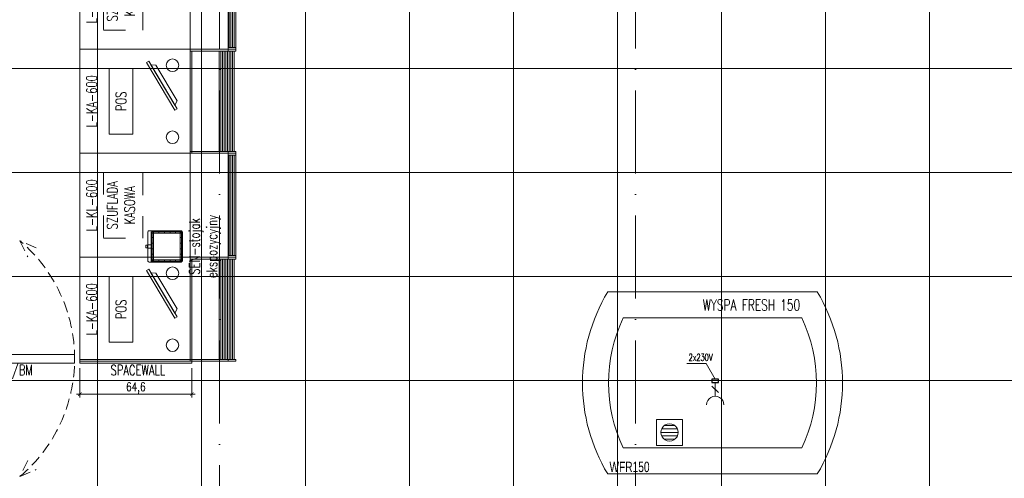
# Model space of a CAD drawing. Header units: millimetres. Extents: x -2074 to 12588, y -3630 to 101167.
# Tile 18 of 256: x 2094 to 2663, y -2240 to -1975. Entities that reach past the tile are written whole.
import ezdxf

# ---------------------------------------------------------------- set-up
doc = ezdxf.new("R2010")
doc.units = ezdxf.units.MM
for name, pattern in [('ACAD_ISO10W100', [18, 12, -3, 0, -3]), ('DASHED', [19.05, 12.7, -6.35]), ('HIDDEN2', [6.175, 3.175, -3])]:
    doc.linetypes.add(name, pattern=pattern)
for name, color, linetype, lineweight in [('SelinAr_BUD_osie', 8, 'ACAD_ISO10W100', 18), ('SelinAr_BUD_posadzka', 7, 'Continuous', 20), ('SelinAr_BUD_posadzka wpusty', 150, 'KANAL_SANIT', 18), ('SelinAr_WYP_chłodnictwo', 8, 'Continuous', 18), ('SelinAr_WYP_instalacje elektryczne', 8, 'Continuous', 18), ('SelinAr_WYP_meble', 8, 'Continuous', 18)]:
    doc.layers.add(name, color=color, linetype=linetype, lineweight=lineweight)
doc.layers.add('SelinAr_WYP_urządzenia gastro indeksy', color=8, linetype='Continuous')
doc.styles.add('Arch-Dim', font='romans.shx', dxfattribs={"width": 0.75})
doc.styles.add('dwg_opis podstawowy', font='romans.shx', dxfattribs={"width": 0.7})
doc.styles.add('JACEK_07', font='SIMPLEX.SHX', dxfattribs={"width": 0.7})
doc.styles.add('RomanS', font='romans.shx')
doc.styles.get("Standard").update_dxf_attribs({"font": 'arial.ttf'})
doc.linetypes.add('KANAL_SANIT', pattern='A,12.7,-5.08,["KS",Standard,S=2.54,R=0,X=-2.54,Y=-1.27],-5.08', length=22.86)
doc.dimstyles.new('wymiary 10', dxfattribs={"dimscale": 2, "dimtxt": 2.5, "dimasz": 1, "dimexe": 1, "dimexo": 2.5, "dimgap": 0.25, "dimtad": 1, "dimdec": 1, "dimzin": 9, "dimtxsty": 'Arch-Dim', "dimblk": 'ARCHTICK', "dimcen": 1, "dimdle": 1, "dimclrd": 256, "dimclre": 256, "dimclrt": 256, "dimadec": 0, "dimazin": 0, "dimtfac": 1, "dimtdec": 1, "dimtofl": 0, "dimtmove": 1, "dimatfit": 3, "dimldrblk": 'NONE', "dimfxl": 0, "dimtolj": 1, "dimtzin": 0, "dimarcsym": 0})

# ---------------------------------------------------------------- blocks, each defined once
blk = doc.blocks.new('*U388')
at = {"ltscale": 4}
blk.add_line((0, 50), (0, -1730), dxfattribs=at)
blk = doc.blocks.new('*U389')
at = {"ltscale": 4}
blk.add_line((0, 50), (0, -1730), dxfattribs=at)
blk = doc.blocks.new('*U329')
at = {"color": 253, "linetype": 'DASHED', "ltscale": 0.5}
for points in [[(74.83, 61.49), (65.42, 65.5), (69.92, 56.31)], [(69.92, -61.31), (65.42, -70.5), (74.83, -66.49)]]:
    blk.add_lwpolyline(points, dxfattribs=at)
blk.add_lwpolyline([(97, -5), (97, 0), (7, 0), (7, -2.5, -1), (5, -2.5), (5, 0), (0, 0), (0, -5), (5, -5), (5, -2.5, -1), (7, -2.5), (7, -5), (97, -5)], format="xyb", close=True)
blk.add_lwpolyline([(0, 0), (0, 0), (0, -5), (0, -5)], close=True)
blk.add_arc((8, -2.5), 89, 310.1759, 49.8241, dxfattribs=at)
at = {"color": 7, "insert": (51, -10.02), "char_height": 6, "width": 88, "attachment_point": 5, "style": 'JACEK_07'}
blk.add_mtext('Bramka BS/BM', dxfattribs=at)
blk = doc.blocks.new('*U127')
for p, q in [((0, -90), (0, -63.6)), ((60, -63.6), (0, -63.6)), ((59, -64.6), (0, -64.6)), ((1, -90), (1, -63.6)), ((59, -90), (59, -63.6)), ((60, -90), (60, -63.6)), ((59, -80.44), (1, -80.44)), ((59, -81.34), (1, -81.34)), ((59, -82.3), (1, -82.3)), ((59, -83.26), (1, -83.26)), ((59, -84.22), (1, -84.22)), ((59, -85.18), (1, -85.18)), ((0, -85.6), (1, -85.6)), ((1, -90), (0, -90)), ((59, -86.13), (1, -86.13)), ((59, -87.09), (1, -87.09)), ((59, -88.05), (1, -88.05)), ((59, -89.01), (1, -89.01)), ((60, -85.6), (59, -85.6)), ((60, -90), (59, -90))]:
    blk.add_line(p, q)
for points in [[(0, 0), (0, -63.6), (60, -63.6), (60, 0)], [(11.13, -30.61), (48.85, -30.61), (48.85, -16.9), (11.13, -16.9)]]:
    blk.add_lwpolyline(points, close=True)
for points in [[(52.34, -38.4), (24.81, -54.72), (25.63, -56.09), (53.16, -39.78), (52.34, -38.4)], [(51.09, -41), (27.7, -54.87), (30.3, -56.12), (50.94, -43.88), (51.09, -41)]]:
    blk.add_lwpolyline(points)
for centre in [(9.3, -53.44), (50.82, -53.44)]:
    blk.add_circle(centre, 3.64)
at = {"color": 7, "char_height": 6, "attachment_point": 5, "style": 'JACEK_07'}
for s, insert, width in [('L-KA-600', (30, -6.8), 60), ('POS', (29.99, -23.75), 37.7197)]:
    blk.add_mtext(s, dxfattribs=dict(at, insert=insert, width=width))
blk = doc.blocks.new('L-KL-600')
for p, q in [((60, -63.6), (0, -63.6)), ((0, -63.6), (0, -85.6)), ((60, -85.6), (60, -63.6)), ((0, -90), (0, -85.6)), ((60, -85.6), (0, -85.6)), ((0, -85.6), (60, -85.6)), ((1, -90), (0, -90)), ((1, -90), (1, -85.6)), ((59, -86.13), (1, -86.13)), ((59, -87.09), (1, -87.09)), ((59, -88.05), (1, -88.05)), ((59, -89.01), (1, -89.01)), ((59, -90), (59, -85.6)), ((60, -90), (59, -90)), ((60, -90), (60, -85.6))]:
    blk.add_line(p, q)
blk.add_lwpolyline([(0, 0), (0, -63.6), (60, -63.6), (60, 0)], close=True)
blk.add_lwpolyline([(60, -90), (0, -90)])
at = {"color": 7, "insert": (30, -6.8), "char_height": 6, "width": 60, "attachment_point": 5, "style": 'JACEK_07'}
blk.add_mtext('L-KL-600', dxfattribs=at)
blk = doc.blocks.new('*U332')
at = {"linetype": 'HIDDEN2', "ltscale": 4}
blk.add_lwpolyline([(11.13, -36.27), (48.85, -36.27), (48.85, -13.57), (11.13, -13.57)], close=True, dxfattribs=at)
blk.add_blockref('L-KL-600', (0, 0))
at = {"color": 7, "insert": (29.99, -23.75), "char_height": 6, "width": 37.7197, "attachment_point": 5, "style": 'JACEK_07'}
blk.add_mtext('SZUFLADA KASOWA', dxfattribs=at)
blk = doc.blocks.new('*U330')
at = {"linetype": 'HIDDEN2', "ltscale": 4}
blk.add_lwpolyline([(11.13, -36.27), (48.85, -36.27), (48.85, -13.57), (11.13, -13.57)], close=True, dxfattribs=at)
blk.add_blockref('L-KL-600', (0, 0))
at = {"color": 7, "insert": (29.99, -23.75), "char_height": 6, "width": 37.7197, "attachment_point": 5, "style": 'JACEK_07'}
blk.add_mtext('SZUFLADA KASOWA', dxfattribs=at)
blk = doc.blocks.new('_ArchTick')
at = {"color": 0, "linetype": 'ByBlock', "const_width": 0.15}
blk.add_lwpolyline([(-0.5, -0.5), (0.5, 0.5)], dxfattribs=at)
blk = doc.blocks.new('*D402')
at = {"lineweight": -2}
for p, q in [((-33.47, -5), (-33.47, -21.93)), ((31.13, -5), (31.13, -21.93)), ((-35.47, -19.93), (33.13, -19.93))]:
    blk.add_line(p, q, dxfattribs=at)
at = {"layer": 'Defpoints', "color": 0}
for p in [(-33.47, 0), (31.13, 0), (31.13, -19.93)]:
    blk.add_point(p, dxfattribs=at)
at = {"lineweight": -2, "xscale": 2, "yscale": 2, "zscale": 2, "rotation": 180}
blk.add_blockref('_ArchTick', (-33.47, -19.93), dxfattribs=at)
at = {"lineweight": -2, "xscale": 2, "yscale": 2, "zscale": 2}
blk.add_blockref('_ArchTick', (31.13, -19.93), dxfattribs=at)
at = {"insert": (-1.17, -16.46), "char_height": 5, "attachment_point": 5, "style": 'Arch-Dim'}
blk.add_mtext('\\A1;64,6', dxfattribs=at)
blk = doc.blocks.new('_None', base_point=(2.5, 0))
blk = doc.blocks.new('WF150')
for p, q in [((0, 105), (-120.91, 105)), ((-8.95, 90), (-111.96, 90)), ((-8.95, 15), (-111.96, 15)), ((0, 0), (-120.91, 0))]:
    blk.add_line(p, q)
for centre, radius, start, end in [((-33.43, 52.5), 102.03, 149.0328, 210.9672), ((-87.49, 52.5), 102.03, 329.0328, 30.9672), ((-33.43, 52.5), 87.03, 154.4767, 205.5233), ((-87.49, 52.5), 87.03, 334.4767, 25.5233)]:
    blk.add_arc(centre, radius, start, end)
at = {"color": 242, "insert": (-66.06, 97.49), "char_height": 6.4, "width": 213.4104, "attachment_point": 4, "style": 'dwg_opis podstawowy'}
blk.add_mtext('WYSPA FRESH 150', dxfattribs=at)
blk = doc.blocks.new('gn-230')
at = {"layer": 'SelinAr_WYP_instalacje elektryczne'}
for p, q in [((-4, 0), (-19.8, 0)), ((-15.6, -3.8), (-8.1, 3.8))]:
    blk.add_line(p, q, dxfattribs=at)
at = {"layer": 'SelinAr_WYP_instalacje elektryczne', "lineweight": 30}
blk.add_lwpolyline([(-4, -4), (0, -4), (0, 4), (-4, 4)], close=True, dxfattribs=at)
at = {"layer": 'SelinAr_WYP_instalacje elektryczne'}
blk.add_arc((-29.8, 0), 10, 270, 90, dxfattribs=at)
blk = doc.blocks.new('*U136')
at = {"color": 1}
blk.add_lwpolyline([(62.01, -50.22), (56.86, -41.32), (45.58, -41.32)], dxfattribs=at)
blk.add_blockref('WF150', (120.91, -105))
at = {"color": 1, "xscale": 0.5, "yscale": 0.5, "zscale": 0.5, "rotation": 89.99999999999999}
blk.add_blockref('gn-230', (62.01, -50.22), dxfattribs=at)
at = {"color": 1, "insert": (46.69, -35.76), "char_height": 4, "width": 32.4538, "attachment_point": 1, "style": 'RomanS'}
blk.add_mtext('{\\W0.7;2x230V}', dxfattribs=at)
at = {"layer": 'SelinAr_WYP_urządzenia gastro indeksy', "color": 242, "insert": (1, -104), "char_height": 6, "width": 36.1, "attachment_point": 7, "style": 'JACEK_07'}
blk.add_mtext('{\\fArial|b0|i0|c238|p34;WFR150}', dxfattribs=at)
blk = doc.blocks.new('*U369')
for p, q in [((8.4, -4.39), (-8.4, -4.39)), ((-7.7, -3.69), (-7.7, -20.49)), ((-4.5, -3.69), (-4.5, -4.39)), ((-1.3, -3.69), (-1.3, -4.39)), ((1.9, -3.69), (1.9, -4.39)), ((5.1, -3.69), (5.1, -4.39)), ((7.7, -3.69), (7.7, -20.49)), ((-7.7, -7.59), (-8.4, -7.59)), ((-7.7, -10.79), (-8.4, -10.79)), ((8.4, -7.59), (7.7, -7.59)), ((8.4, -10.79), (7.7, -10.79)), ((-7.7, -13.99), (-8.4, -13.99)), ((8.4, -13.99), (7.7, -13.99)), ((-7.7, -17.19), (-8.4, -17.19)), ((8.4, -19.79), (-8.4, -19.79)), ((-4.5, -19.79), (-4.5, -20.49)), ((-1.3, -19.79), (-1.3, -20.49)), ((1.9, -19.79), (1.9, -20.49)), ((5.1, -19.79), (5.1, -20.49)), ((8.4, -17.19), (7.7, -17.19))]:
    blk.add_line(p, q)
for points in [[(0.7, 0), (0.8, -1), (-0.8, -1), (-0.7, 0)], [(1, -1.09), (1, -3.09), (-1, -3.09), (-1, -1.09)]]:
    blk.add_lwpolyline(points, close=True)
for points in [[(9, -1.89), (9, -20.29, -0.414214), (8.2, -21.09), (-8.2, -21.09, -0.414214), (-9, -20.29), (-9, -1.89, -0.414214), (-8.2, -1.09), (8.2, -1.09, -0.414214)], [(8.2, -21.09), (-8.2, -21.09, -0.414214), (-9, -20.29), (-9, -3.89, -0.414214), (-8.2, -3.09), (8.2, -3.09, -0.414214), (9, -3.89), (9, -20.29, -0.414214)], [(8, -20.49), (-8, -20.49, -0.414214), (-8.4, -20.09), (-8.4, -4.09, -0.414214), (-8, -3.69), (8.4, -3.69), (8.4, -20.09, -0.414214)]]:
    blk.add_lwpolyline(points, format="xyb", close=True)
at = {"color": 7, "insert": (0, -25.09), "char_height": 6, "width": 88, "attachment_point": 2, "style": 'JACEK_07'}
blk.add_mtext('SEN-stojak\\Pekspozycyjny', dxfattribs=at)
blk = doc.blocks.new('*U396')
at = {"ltscale": 4}
blk.add_line((-50, 0), (1405.4, 0), dxfattribs=at)
blk = doc.blocks.new('K')
for p, q in [((14863.09, -7724.83), (14863.09, -7709.83)), ((14863.09, -7709.83), (14878.09, -7709.83)), ((14867.06, -7713.8), (14866.26, -7714.83)), ((14868.09, -7713), (14867.06, -7713.8)), ((14869.3, -7712.5), (14868.09, -7713)), ((14870.59, -7712.33), (14869.3, -7712.5)), ((14871.89, -7712.5), (14870.59, -7712.33)), ((14873.09, -7713), (14871.89, -7712.5)), ((14874.13, -7713.8), (14873.09, -7713)), ((14874.92, -7714.83), (14874.13, -7713.8)), ((14878.09, -7709.83), (14878.09, -7724.83)), ((14865.76, -7716.04), (14865.59, -7717.33)), ((14865.59, -7717.33), (14865.76, -7718.63)), ((14866.26, -7714.83), (14865.76, -7716.04)), ((14865.76, -7718.63), (14866.26, -7719.83)), ((14866.26, -7719.83), (14867.06, -7720.87)), ((14874.13, -7720.87), (14874.92, -7719.83)), ((14875.42, -7716.04), (14874.92, -7714.83)), ((14874.92, -7719.83), (14875.42, -7718.63)), ((14875.59, -7717.33), (14875.42, -7716.04)), ((14875.42, -7718.63), (14875.59, -7717.33)), ((14878.09, -7724.83), (14863.09, -7724.83)), ((14867.06, -7720.87), (14868.09, -7721.66)), ((14868.09, -7721.66), (14869.3, -7722.16)), ((14869.3, -7722.16), (14870.59, -7722.33)), ((14870.59, -7722.33), (14871.89, -7722.16)), ((14871.89, -7722.16), (14873.09, -7721.66)), ((14873.09, -7721.66), (14874.13, -7720.87))]:
    blk.add_line(p, q)
for points in [[(14867.66, -7713.33), (14873.52, -7713.33)], [(14865.59, -7717.33), (14875.59, -7717.33)], [(14866.05, -7715.33), (14875.13, -7715.33)], [(14866.05, -7719.33), (14875.13, -7719.33)], [(14867.66, -7721.33), (14873.52, -7721.33)]]:
    blk.add_lwpolyline(points)
blk = doc.blocks.new('*U401')
blk.add_lwpolyline([(-33.47, 0), (31.13, 0), (31.13, -2), (-33.47, -2)], close=True)
at = {"color": 253, "linetype": 'DASHED', "ltscale": 0.5}
blk.add_lwpolyline([(-33.47, -1), (31.13, -1)], dxfattribs=at)
at = {"color": 7, "insert": (0, -6.05), "char_height": 6, "attachment_point": 5, "style": 'JACEK_07'}
blk.add_mtext('SPACEWALL', dxfattribs=at)
dim = blk.add_linear_dim(base=(31.13, -19.93), p1=(-33.47, 0), p2=(31.13, 0), dimstyle='wymiary 10')
dim.commit()
dim.dimension.update_dxf_attribs({"geometry": '*D402', "text_midpoint": (-1.17, -16.46)})
blk = doc.blocks.new('ewerwerwerwe')
at = {"layer": 'SelinAr_BUD_osie'}
for name, p in [('*U388', (2209.66, 2159.74)), ('*U389', (2449.66, 2159.74)), ('*U396', (1891.96, 996.74))]:
    blk.add_blockref(name, p, dxfattribs=at)
at = {"layer": 'SelinAr_WYP_chłodnictwo'}
blk.add_blockref('*U136', (2433.7, 867.74), dxfattribs=at)
at = {"layer": 'SelinAr_WYP_meble', "rotation": 90}
for name, p in [('*U330', (2129.16, 1007.74)), ('*U127', (2129.16, 947.74)), ('*U332', (2129.16, 887.74)), ('*U369', (2167.23, 894)), ('*U127', (2129.16, 827.74))]:
    blk.add_blockref(name, p, dxfattribs=at)
at = {"layer": 'SelinAr_WYP_meble'}
for name, p in [('*U329', (2029.16, 831.74)), ('*U401', (2162.63, 828.74))]:
    blk.add_blockref(name, p, dxfattribs=at)

msp = doc.modelspace()

# ---------------------------------------------------------------- block references
msp.add_blockref('ewerwerwerwe', (0, -3000))

# ---------------------------------------------------------------- next in the draw order: linework, layer by layer
at = {"layer": 'SelinAr_BUD_posadzka'}
for points in [[(2139.354, -2445.759), (2139.354, -1655.259)], [(2199.354, -2445.759), (2199.354, -1655.259)], [(2259.354, -2445.759), (2259.354, -1655.259)], [(2319.354, -2445.759), (2319.354, -1655.259)], [(2379.354, -2445.759), (2379.354, -1655.259)], [(2439.354, -2445.759), (2439.354, -1655.259)], [(2499.354, -2445.759), (2499.354, -1655.259)], [(2559.354, -2445.759), (2559.354, -1655.259)], [(2619.354, -2462.259), (2619.354, -1655.259)], [(3189.355, -2003.259), (1983.162, -2003.259)], [(3189.354, -2063.259), (1983.162, -2063.259)], [(3189.354, -2123.259), (1983.162, -2123.259)], [(3099.354, -2183.259), (1983.162, -2183.259)]]:
    msp.add_lwpolyline(points, dxfattribs=at)

# ---------------------------------------------------------------- next in the draw order: block references
at = {"layer": 'SelinAr_BUD_posadzka wpusty', "xscale": -1, "rotation": 180}
msp.add_blockref('K', (-12401.238, -9930.59), dxfattribs=at)

doc.saveas('drawing.dxf')
